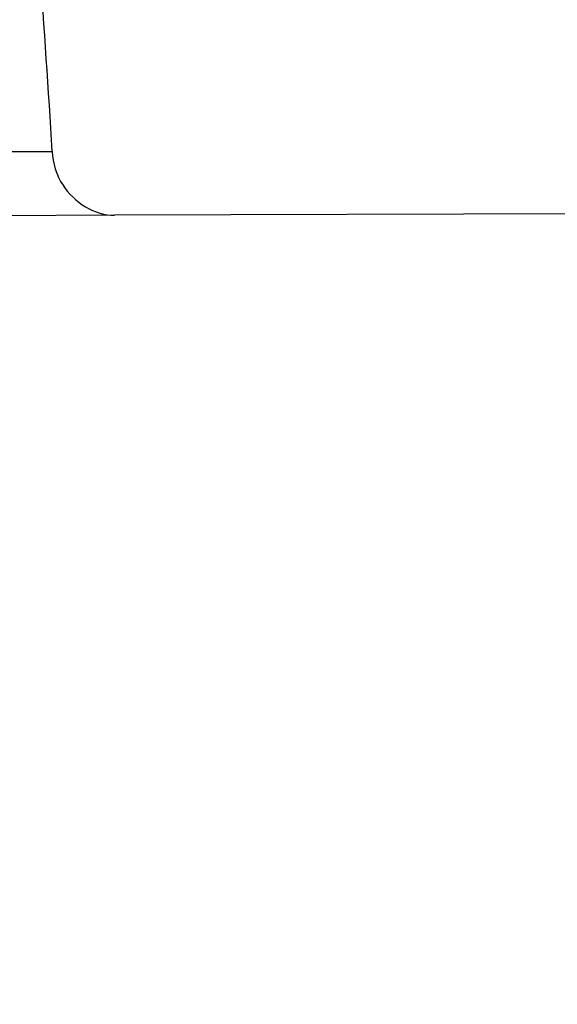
# Model space of a CAD drawing. Header units: millimetres. Extents: x 0 to 297, y 0 to 210.
# Tile 34 of 256: x 146.1481 to 146.1684, y 91.0556 to 91.0927. Entities that reach past the tile are written whole.
import ezdxf

# ---------------------------------------------------------------- set-up
doc = ezdxf.new("R2010")
doc.units = ezdxf.units.MM
doc.header["$LTSCALE"] = 16.335
doc.layers.get('0').update_dxf_attribs({"linetype": 'CONTINUOUS'})
for name, color, linetype in [('01_GLOBAL', 7, 'CONTINUOUS'), ('INTFCLR_1', 7, 'CONTINUOUS'), ('INTFCLR_144815', 7, 'CONTINUOUS')]:
    doc.layers.add(name, color=color, linetype=linetype)

msp = doc.modelspace()

# ---------------------------------------------------------------- linework, layer by layer
at = {"color": 7, "linetype": 'Continuous'}
msp.add_circle((146.8548034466, 92.13446435), 2.66, dxfattribs=at)
at = {"color": 9, "linetype": 'Continuous'}
msp.add_arc((146.8548034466, 92.13446435), 2.6259090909, 182.9674534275, 267.0325465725, dxfattribs=at)
at = {"layer": '01_GLOBAL', "color": 7, "linetype": 'Continuous'}
msp.add_circle((146.8548034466, 92.13446435), 2.695, dxfattribs=at)
at = {"layer": 'INTFCLR_1', "color": 9, "linetype": 'Continuous'}
for p, q in [((146.1198074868, 91.0877686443), (146.1493073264, 91.0877686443)), ((146.1516667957, 91.0853579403), (146.1225235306, 91.0852562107))]:
    msp.add_line(p, q, dxfattribs=at)
at = {"layer": 'INTFCLR_1', "color": 6, "linetype": 'Continuous'}
msp.add_line((146.2038547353, 91.08554011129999), (146.1516667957, 91.0853579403), dxfattribs=at)
for centre, radius, start, end in [((145.8396077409, 91.0702686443), 0.4224162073, 270, 90.00000002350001), ((145.8396077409, 91.0702686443), 0.4014439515, 270, 90.00000002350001), ((145.8406226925, 91.0702692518), 0.3091802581, 3.2446361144, 4.54487275)]:
    msp.add_arc(centre, radius, start, end, dxfattribs=at)
at = {"layer": 'INTFCLR_1', "color": 9, "linetype": 'Continuous'}
for points, knots in [([(146.215167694, 90.9396470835), (146.2159987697, 90.9419085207), (146.2176274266, 90.946474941), (146.2207305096, 90.9557355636), (146.2257654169, 90.97235802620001), (146.2304341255, 90.99186806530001), (146.2335169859, 91.0093050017), (146.2348129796, 91.0182086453), (146.2354818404, 91.02335838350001), (146.2370256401, 91.0362869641), (146.2386297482, 91.0583777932), (146.2383725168, 91.0844410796), (146.2371603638, 91.1013312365), (146.2363978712, 91.10913017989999), (146.2358364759, 91.11431722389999), (146.2341019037, 91.1283170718), (146.2301634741, 91.1507347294), (146.2244881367, 91.17262139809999), (146.2204287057, 91.18561168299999), (146.2189019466, 91.1902581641), (146.2165792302, 91.19710265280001), (146.2113391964, 91.2114121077), (146.2022901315, 91.2324139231), (146.191984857, 91.25225539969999), (146.1848007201, 91.2644679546), (146.1814430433, 91.2699042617), (146.1792124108, 91.2734478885), (146.1731796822, 91.2827676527), (146.1630706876, 91.2970711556), (146.1490288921, 91.31448381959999), (146.1371354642, 91.3275359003), (146.1288272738, 91.33587871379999), (146.1242335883, 91.3402958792), (146.1178598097, 91.34625301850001), (146.1089384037, 91.3540531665), (146.0992814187, 91.3616216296), (146.0931582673, 91.3659756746), (146.0901748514, 91.36797805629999), (146.0877179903, 91.3695554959), (146.0855301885, 91.370872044), (146.0836031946, 91.37188306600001), (146.0825200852, 91.3723860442), (146.0816575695, 91.37269367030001), (146.0810609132, 91.3728329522), (146.0805598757, 91.3727572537), (146.0804622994, 91.37228572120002), (146.0807027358, 91.3717645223), (146.0811202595, 91.37104224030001), (146.0817948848, 91.3701330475), (146.0826939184, 91.36902450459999), (146.0838249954, 91.3677243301), (146.0851758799, 91.36623182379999), (146.086740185, 91.3645487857), (146.0892045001, 91.3619398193), (146.0927127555, 91.3582725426), (146.0992604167, 91.35140180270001), (146.106411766, 91.3436935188), (146.1129263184, 91.3363261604), (146.1169531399, 91.331641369), (146.123428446, 91.3239507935), (146.1333417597, 91.31148785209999), (146.1463378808, 91.2933556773), (146.155744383, 91.27855323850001), (146.1619029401, 91.26801686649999), (146.1660815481, 91.2606062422), (146.1732904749, 91.2470796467), (146.1829180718, 91.22665319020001), (146.189559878, 91.2096229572), (146.192649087, 91.2007931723)], [0, 0, 0, 0, 0.0103790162, 0.0208837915, 0.0420711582, 0.08518389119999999, 0.1071959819, 0.1183353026, 0.1239410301, 0.1295663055, 0.1744258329, 0.2192337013, 0.2417180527, 0.2473539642, 0.2529903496, 0.2641931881, 0.3081223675, 0.3509244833, 0.3614867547, 0.3667496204, 0.3719934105, 0.3926231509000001, 0.4323812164, 0.470412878, 0.488854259, 0.4934078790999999, 0.4979383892, 0.5068921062, 0.5412323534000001, 0.5733304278, 0.6031976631, 0.6172528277, 0.6240454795, 0.630650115, 0.6548352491, 0.6750685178, 0.6834752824, 0.6871962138, 0.6905460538, 0.6960524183, 0.6981915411, 0.6999110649, 0.7012078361, 0.7020914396, 0.7026255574, 0.7031007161, 0.7038824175, 0.7050749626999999, 0.7066970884, 0.7087489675, 0.7112252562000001, 0.7141187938, 0.7174211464, 0.7211233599, 0.729578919, 0.7392839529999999, 0.762009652, 0.7748693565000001, 0.7816473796, 0.7886214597, 0.8181786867, 0.8502212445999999, 0.8846823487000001, 0.8936821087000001, 0.9027944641, 0.9213301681, 0.9597016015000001, 1, 1, 1, 1]), ([(146.0853256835, 91.3712686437), (146.0858354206, 91.3712685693), (146.0884302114, 91.37024205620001), (146.0914097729, 91.3684995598), (146.094679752, 91.36644225), (146.0977098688, 91.3644452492), (146.1039326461, 91.360106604), (146.1137472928, 91.3525690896), (146.1228234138, 91.3447983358), (146.1293077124, 91.3388643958), (146.1339781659, 91.33446754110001), (146.1424222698, 91.3261670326), (146.1545124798, 91.3131819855), (146.1687911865, 91.29585634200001), (146.1790766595, 91.28161812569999), (146.1852148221, 91.2723404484), (146.1874832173, 91.2688147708), (146.1908964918, 91.263408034), (146.1981971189, 91.2512666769), (146.2086731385, 91.2315369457), (146.2178781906, 91.21064109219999), (146.2232089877, 91.19640184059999), (146.2255710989, 91.18959322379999), (146.227123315, 91.18497242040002), (146.2312489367, 91.17205880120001), (146.2370185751, 91.1502981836), (146.2410247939, 91.1279970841), (146.242788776, 91.1140716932), (146.2433595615, 91.1089133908), (146.2441347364, 91.1011583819), (146.2453671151, 91.08436335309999), (146.2456287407, 91.058442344), (146.2439975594, 91.03647449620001), (146.2424282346, 91.02361998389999), (146.2417481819, 91.0184987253), (146.2404303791, 91.0096435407), (146.2372949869, 90.9922981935), (146.2325471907, 90.97289442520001), (146.2274296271, 90.95636879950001), (146.2242749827, 90.9471599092), (146.2226192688, 90.94261896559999), (146.2217743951, 90.9403701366)], [0, 0, 0, 0, 0.0031306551, 0.0166311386, 0.0214593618, 0.0268204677, 0.03892666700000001, 0.0680356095, 0.1027865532, 0.1122690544, 0.1220182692, 0.1421808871, 0.1849821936, 0.2309157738, 0.2799873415, 0.2927705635, 0.2992370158, 0.3057352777, 0.3320402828, 0.3862318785, 0.4428084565, 0.4721382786, 0.4795908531, 0.487069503, 0.5020757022, 0.562848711, 0.6251729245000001, 0.641061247, 0.6490543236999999, 0.6570463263, 0.6889269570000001, 0.7524525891, 0.8160592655, 0.8240370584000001, 0.8319876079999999, 0.8477879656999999, 0.8790177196, 0.9402188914, 0.9703170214, 0.9852457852, 1, 1, 1, 1]), ([(146.192649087, 91.2007931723), (146.1958606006, 91.19161380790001), (146.2016925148, 91.1727509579), (146.207244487, 91.1485054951), (146.2099856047, 91.1323126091), (146.2110878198, 91.12467357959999), (146.2117778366, 91.1195334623), (146.2134659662, 91.10537393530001), (146.2150886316, 91.08202445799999), (146.2148602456, 91.05859212), (146.2140091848, 91.0442666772), (146.2136200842, 91.03903900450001), (146.2129629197, 91.0312586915), (146.2111506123, 91.0146916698), (146.206931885, 90.9897134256), (146.2017743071, 90.9689710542), (146.19827327, 90.95706681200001), (146.1968531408, 90.95239866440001), (146.1942959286, 90.9443911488), (146.1888936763, 90.9289345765), (146.1802622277, 90.90786547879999), (146.171382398, 90.8897741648), (146.1656550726, 90.8792145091), (146.1635773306, 90.8754900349), (146.1604900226, 90.8700564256), (146.1538400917, 90.8588573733), (146.1432874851, 90.8427416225), (146.130351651, 90.82515020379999), (146.1210235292, 90.81367435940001), (146.1156460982, 90.8073755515), (146.113618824, 90.80502464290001), (146.1101975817, 90.8011144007), (146.1038773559, 90.7940784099), (146.096999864, 90.7867494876), (146.0907938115, 90.7802607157), (146.0870749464, 90.7763572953), (146.0841227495, 90.7731700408), (146.082218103, 90.7709636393), (146.0811689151, 90.76956887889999), (146.0807337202, 90.7688287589), (146.0804699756, 90.768297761), (146.0805812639, 90.7676067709), (146.0820539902, 90.76790723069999), (146.0836740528, 90.7686837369), (146.0866075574, 90.7702696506), (146.0894057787, 90.77205211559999), (146.0917034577, 90.7735832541), (146.0931778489, 90.7745970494), (146.0956556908, 90.77633123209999), (146.0996186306, 90.7792326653), (146.1051563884, 90.78353748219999), (146.1134349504, 90.79034993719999), (146.1208444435, 90.79699512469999), (146.1273278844, 90.803212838), (146.1319747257, 90.8077988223), (146.1403493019, 90.8164335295), (146.1522854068, 90.8298984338), (146.1663008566, 90.8478011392), (146.1763364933, 90.8624671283), (146.1823017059, 90.8720054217), (146.1845040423, 90.87562926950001), (146.1878179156, 90.8811894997), (146.1948947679, 90.8936741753), (146.2049952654, 90.9139390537), (146.2119439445, 90.93087495), (146.2151676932, 90.9396470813)], [0, 0, 0, 0, 0.0419354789, 0.08505031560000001, 0.1071497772, 0.1127379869, 0.1183317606, 0.1295131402, 0.1742263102, 0.2191466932, 0.230445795, 0.2361065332, 0.241751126, 0.2641147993, 0.3079545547, 0.3508736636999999, 0.3561840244, 0.3614616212, 0.3719139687, 0.3924297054, 0.4320526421, 0.4700131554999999, 0.4792642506, 0.483852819, 0.4884035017, 0.5062126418, 0.5400088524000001, 0.5714206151, 0.6003317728, 0.6037560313, 0.6071340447, 0.6137178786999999, 0.6261602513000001, 0.6479155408, 0.6570536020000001, 0.6648783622, 0.6711643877, 0.6757843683, 0.6774462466, 0.6786751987, 0.6794900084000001, 0.6799813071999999, 0.6813020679, 0.6842478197, 0.6888651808, 0.6950795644, 0.6987591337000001, 0.70073729, 0.7027989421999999, 0.7117993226, 0.7219139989, 0.7330405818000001, 0.7580265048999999, 0.7648041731, 0.7717766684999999, 0.7861782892, 0.816667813, 0.8493175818, 0.8841610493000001, 0.8932352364, 0.8978283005, 0.9024468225, 0.9211469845, 0.9596997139, 1, 1, 1, 1]), ([(146.0853256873, 90.7692686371), (146.0851880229, 90.76926865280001), (146.0848509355, 90.76933511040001), (146.0848682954, 90.76994105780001), (146.0852289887, 90.7705644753), (146.0858526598, 90.7714910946), (146.0868032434, 90.7726443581), (146.0886356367, 90.7747215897), (146.090803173, 90.7769929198), (146.093215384, 90.77947858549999), (146.0959839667, 90.7823063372), (146.1017014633, 90.78813019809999), (146.1087122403, 90.79541364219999), (146.1151564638, 90.8024097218), (146.1186445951, 90.80629812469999), (146.1207113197, 90.8086358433), (146.1261908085, 90.8148966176), (146.1356953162, 90.82630389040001), (146.1488811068, 90.8438006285), (146.1596415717, 90.8598377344), (146.1664241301, 90.87098636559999), (146.1695721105, 90.8763942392), (146.1716900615, 90.88010002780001), (146.1775256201, 90.8906021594), (146.1865751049, 90.9085978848), (146.1953782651, 90.9295730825), (146.2008882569, 90.9449633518), (146.2034958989, 90.9529350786), (146.2049438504, 90.9575818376), (146.2085119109, 90.96942638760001), (146.2137695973, 90.9900678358), (146.2180725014, 91.0149384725), (146.2199207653, 91.0314342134), (146.2205908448, 91.0391798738), (146.2209875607, 91.0443838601), (146.221855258, 91.0586438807), (146.2220882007, 91.0819731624), (146.2204334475, 91.1052178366), (146.2187124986, 91.1193111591), (146.218008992, 91.1244278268), (146.2168850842, 91.13203296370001), (146.2140893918, 91.1481570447), (146.2084266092, 91.17229781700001), (146.202482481, 91.1910654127), (146.1992099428, 91.20019722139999)], [0, 0, 0, 0, 0.0008731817, 0.001718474, 0.0032338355, 0.0055641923, 0.008732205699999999, 0.0127298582, 0.0231213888, 0.0286463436, 0.0346993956, 0.04822263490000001, 0.0804125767, 0.0988155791, 0.1085508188, 0.1135449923, 0.1186070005, 0.1613231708, 0.2076862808, 0.2575123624, 0.2837454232, 0.2904461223, 0.2972015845, 0.3108183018, 0.3666504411, 0.4248609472, 0.4549769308, 0.4703146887, 0.4780576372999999, 0.4858477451, 0.5487776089, 0.6130123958, 0.6457680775, 0.6540347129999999, 0.6623246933, 0.6788711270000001, 0.74464742, 0.8101273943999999, 0.8265053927, 0.8346996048, 0.8428861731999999, 0.8752668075, 0.9384714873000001, 1, 1, 1, 1])]:
    msp.add_open_spline(points, degree=3, knots=knots, dxfattribs=at)
at = {"layer": 'INTFCLR_1', "color": 6, "linetype": 'Continuous'}
for points, knots in [([(146.1150652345, 91.3712686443), (146.1142109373, 91.3712686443), (146.1157546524, 91.3683280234), (146.1170803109, 91.3667058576), (146.1192467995, 91.3638593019), (146.1219201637, 91.3606396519), (146.125337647, 91.3565305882), (146.129332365, 91.3517587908), (146.1336170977, 91.3465688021), (146.1378478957, 91.3413533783), (146.1417862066, 91.33638567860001), (146.1454017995, 91.33172329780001), (146.1486896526, 91.3273866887), (146.1516611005, 91.3233827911), (146.1543369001, 91.3197024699), (146.156743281, 91.3163299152), (146.1589048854, 91.3132456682), (146.1608385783, 91.3104414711), (146.1625660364, 91.3078989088), (146.1641084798, 91.30559694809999), (146.165490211, 91.30350884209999), (146.1667189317, 91.3016311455), (146.1678098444, 91.29994672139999), (146.1687779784, 91.29843810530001), (146.1696459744, 91.2970741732), (146.1706214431, 91.29552968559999), (146.171753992, 91.2937197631), (146.1728766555, 91.29190262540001), (146.1738510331, 91.2903096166), (146.1746912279, 91.2889253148), (146.1756155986, 91.2873892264), (146.1766371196, 91.2856754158), (146.1777643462, 91.28376355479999), (146.1790081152, 91.2816276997), (146.1803754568, 91.2792474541), (146.181880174, 91.2765877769), (146.1835347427, 91.2736124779), (146.1853542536, 91.27027563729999), (146.1873580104, 91.2665190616), (146.1895596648, 91.26228659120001), (146.1919715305, 91.2575132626), (146.194608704, 91.25211957), (146.1974929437, 91.24599442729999), (146.200642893, 91.2390039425), (146.2040752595, 91.23097719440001), (146.207802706, 91.22170867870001), (146.2118351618, 91.2109047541), (146.2161179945, 91.1983172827), (146.2203681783, 91.1842931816), (146.2242872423, 91.1694234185), (146.2276657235, 91.1543820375), (146.2304753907, 91.139299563), (146.2327156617, 91.12423570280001), (146.2343982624, 91.1091881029), (146.2355287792, 91.09419226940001), (146.236117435, 91.07923359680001), (146.2361708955, 91.0643357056), (146.2356951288, 91.04948488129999), (146.2346936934, 91.03468304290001), (146.2331693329, 91.0199420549), (146.2311191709, 91.00523224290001), (146.2285428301, 90.9905732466), (146.2254275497, 90.9759332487), (146.2217708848, 90.96133081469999), (146.2176203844, 90.94696854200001), (146.2132204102, 90.93354429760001), (146.2088852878, 90.9216267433), (146.2048596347, 90.91144843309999), (146.2011587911, 90.9027023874), (146.1977663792, 90.8951298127), (146.1946668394, 90.88853337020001), (146.1918379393, 90.88275133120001), (146.1892594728, 90.8776633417), (146.1869119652, 90.8731715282), (146.1847820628, 90.86920240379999), (146.1828538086, 90.8656918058), (146.1811073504, 90.8625765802), (146.1795253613, 90.85980462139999), (146.1780916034, 90.8573318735), (146.1767959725, 90.85512907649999), (146.1756290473, 90.853169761), (146.1745782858, 90.8514245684), (146.1736278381, 90.8498612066), (146.1727650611, 90.8484544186), (146.1719665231, 90.84716262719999), (146.1711689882, 90.84588214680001), (146.1703111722, 90.8445150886), (146.1693416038, 90.84298277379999), (146.1682509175, 90.8412753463), (146.1670226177, 90.8393723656), (146.1656376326, 90.83725160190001), (146.1640803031, 90.83489670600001), (146.1623329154, 90.8322916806), (146.1603729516, 90.82941522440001), (146.1581781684, 90.826247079), (146.1557236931, 90.8227690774), (146.1529902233, 90.81897164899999), (146.1499514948, 90.81483864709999), (146.1465806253, 90.8103557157), (146.1428687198, 90.80553486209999), (146.1388145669, 90.8003907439), (146.1344498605, 90.7949851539), (146.129996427, 90.7895765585), (146.1258273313, 90.7845911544), (146.1222457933, 90.7802900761), (146.1194492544, 90.7769295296), (146.1171773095, 90.7739602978), (146.1158081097, 90.7722877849), (146.114193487, 90.7692686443), (146.1150652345, 90.7692686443)], [0, 0, 0, 0, 0.0038604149, 0.007501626, 0.0124785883, 0.0188917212, 0.0268498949, 0.0364677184, 0.0470694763, 0.05724446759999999, 0.0668187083, 0.0757144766, 0.08390537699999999, 0.0914099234, 0.09824517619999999, 0.1044667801, 0.1101313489, 0.1152642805, 0.1198589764, 0.1240215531, 0.1277856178, 0.1311734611, 0.1341617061, 0.1368541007, 0.1392736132, 0.1414672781, 0.1451087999, 0.148921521, 0.1511192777, 0.1535471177, 0.1562389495, 0.1592204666, 0.1625628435, 0.1662680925, 0.1703891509, 0.1749670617, 0.1800766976, 0.185772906, 0.1921414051, 0.1993155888, 0.2073311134, 0.2163077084, 0.2264451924, 0.2379233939, 0.2509534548, 0.2658909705, 0.2830621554, 0.3030578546, 0.3259639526, 0.3492662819, 0.3725305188, 0.395610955, 0.4185782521, 0.4413347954, 0.4640172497, 0.4865192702, 0.5089682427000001, 0.5313242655, 0.5536477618, 0.5759939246, 0.5982772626, 0.6207472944, 0.6432362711, 0.6658996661, 0.6887559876, 0.7107777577, 0.7297237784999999, 0.7460531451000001, 0.7602331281, 0.7726347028, 0.7835467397, 0.7931663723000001, 0.8017211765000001, 0.8093215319, 0.8160683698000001, 0.8220757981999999, 0.8274205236, 0.83220661, 0.8364980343, 0.8403367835, 0.8437547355, 0.8468031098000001, 0.8495420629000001, 0.8520223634, 0.8542604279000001, 0.8564046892, 0.8588391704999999, 0.8615533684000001, 0.8645986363, 0.8679945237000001, 0.8717882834, 0.8760445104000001, 0.8807522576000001, 0.8859628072, 0.8917731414, 0.8981681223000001, 0.9051985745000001, 0.9129160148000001, 0.9213486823, 0.930543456, 0.9404096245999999, 0.9509435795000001, 0.9619432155, 0.9720502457, 0.9803711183, 0.9870628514, 0.9922716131, 0.9960607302, 1, 1, 1, 1]), ([(146.1150652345, 90.7692686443), (146.1160387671, 90.7692686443), (146.1177271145, 90.7704064), (146.1203228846, 90.771969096), (146.1232989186, 90.77413160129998), (146.1269787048, 90.7769491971), (146.1313602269, 90.7805465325), (146.136189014, 90.7847397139), (146.1410884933, 90.7892225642), (146.14571304, 90.7936536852), (146.1499506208, 90.7978758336), (146.1538079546, 90.8018604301), (146.1573032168, 90.80558744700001), (146.1604624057, 90.80905244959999), (146.1633068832, 90.8122543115), (146.1658602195, 90.8151952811), (146.1681553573, 90.81789510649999), (146.1702110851, 90.8203595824), (146.1720499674, 90.82260144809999), (146.1736917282, 90.82463420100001), (146.175161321, 90.82647923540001), (146.1764960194, 90.8281758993), (146.177810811, 90.8298661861), (146.1792115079, 90.8316888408), (146.1806985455, 90.83365031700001), (146.1821699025, 90.8356187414), (146.183615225, 90.8375779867), (146.1851191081, 90.83964462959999), (146.1867839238, 90.8419668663), (146.1886446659, 90.84460610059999), (146.1907239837, 90.84761283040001), (146.1930437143, 90.8510418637), (146.1956231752, 90.8549500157), (146.1984823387, 90.8594072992), (146.2016518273, 90.86451166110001), (146.2051614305, 90.8703758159), (146.209038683, 90.87713741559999), (146.2133125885, 90.8849785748), (146.2180078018, 90.8941127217), (146.2231555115, 90.90485947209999), (146.2286552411, 90.91737178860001), (146.2341538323, 90.9312565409), (146.2392951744, 90.9458956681), (146.2438614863, 90.9607345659), (146.2478132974, 90.9756282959), (146.2511637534, 90.9905608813), (146.2539112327, 91.0054533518), (146.2560779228, 91.020346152), (146.2576685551, 91.0351758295), (146.2586982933, 91.04996599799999), (146.2591763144, 91.0647019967), (146.2591102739, 91.07938636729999), (146.2585051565, 91.0940278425), (146.2573642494, 91.1086171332), (146.2556872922, 91.1231604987), (146.2534729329, 91.1376558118), (146.2507211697, 91.1520808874), (146.2474209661, 91.1664680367), (146.2435667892, 91.18079923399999), (146.239139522, 91.1950910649), (146.234151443, 91.20927087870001), (146.2288018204, 91.2228037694), (146.2234345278, 91.2350612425), (146.218408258, 91.24561069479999), (146.2138248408, 91.25458398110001), (146.2096571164, 91.2622864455), (146.2058775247, 91.2689320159), (146.2024553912, 91.2746998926), (146.1993628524, 91.27972662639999), (146.196567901, 91.2841272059), (146.1940471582, 91.2879852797), (146.1917761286, 91.291377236), (146.189737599, 91.2943570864), (146.1879066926, 91.29698229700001), (146.18627007, 91.2992900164), (146.1848016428, 91.3013303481), (146.183482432, 91.3031394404), (146.182221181, 91.3048484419), (146.1809100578, 91.3066048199), (146.1794654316, 91.30851560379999), (146.1779774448, 91.3104564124), (146.1764846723, 91.31237679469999), (146.1749729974, 91.3142966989), (146.1733137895, 91.3163746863), (146.1714604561, 91.3186595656), (146.1693845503, 91.3211749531), (146.1670661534, 91.32393152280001), (146.1644777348, 91.32694376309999), (146.1615962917, 91.33021938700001), (146.1583918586, 91.3337681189), (146.154841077, 91.33758842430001), (146.1509238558, 91.34167085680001), (146.1466153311, 91.3459997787), (146.1419164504, 91.35053715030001), (146.1369054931, 91.3551583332), (146.1319289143, 91.35951049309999), (146.1273729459, 91.3632762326), (146.1235388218, 91.3662278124), (146.1204516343, 91.36848349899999), (146.1177826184, 91.37009623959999), (146.1160568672, 91.3712686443), (146.1150652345, 91.3712686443)], [0, 0, 0, 0, 0.0042187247, 0.0081401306, 0.0133978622, 0.0200459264, 0.0282638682, 0.0379443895, 0.0477615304, 0.05703690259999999, 0.0656973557, 0.0736821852, 0.0810680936, 0.0878383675, 0.0940009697, 0.0996271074, 0.1047154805, 0.1093563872, 0.1135342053, 0.1172803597, 0.1206792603, 0.1237557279, 0.1266349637, 0.1299589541, 0.1337168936, 0.1373013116, 0.1406085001, 0.1442672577, 0.148377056, 0.1529904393, 0.1582606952, 0.164218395, 0.1709303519, 0.1785521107, 0.1871652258, 0.1969659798, 0.2081658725, 0.2209392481, 0.2356613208, 0.2526660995, 0.2725685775, 0.2948769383, 0.3173640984, 0.3397873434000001, 0.3621386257, 0.3841211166, 0.4060891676, 0.4277469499, 0.4493218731, 0.470705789, 0.4919793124, 0.5131981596, 0.5343255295, 0.5554668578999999, 0.5765984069, 0.5977513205, 0.6189954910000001, 0.6402209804, 0.6617015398, 0.6832900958, 0.7050415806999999, 0.7268239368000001, 0.7463339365, 0.7630160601, 0.7774553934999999, 0.7899931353, 0.8009638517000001, 0.8105830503, 0.8190545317, 0.8265380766, 0.8331730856, 0.8390248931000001, 0.8442268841, 0.8488182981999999, 0.8528943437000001, 0.8564866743, 0.8597116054, 0.8625968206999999, 0.8656908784, 0.8692094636, 0.8729771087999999, 0.8762884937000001, 0.879749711, 0.8835661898, 0.8878115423, 0.8924986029, 0.8976989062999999, 0.9034198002, 0.9097088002, 0.9166034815, 0.9241390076, 0.9323094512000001, 0.9411199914, 0.9506041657, 0.9606137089, 0.9706541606, 0.9792553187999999, 0.9862062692, 0.9916647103, 0.9957028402, 1, 1, 1, 1]), ([(146.1493073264, 91.0877686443), (146.1493326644, 91.0873216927), (146.1496848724, 91.08613037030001), (146.1509156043, 91.0853553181), (146.1516667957, 91.0853579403)], [0, 0, 0, 0, 0.3734107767, 1, 1, 1, 1])]:
    msp.add_open_spline(points, degree=3, knots=knots, dxfattribs=at)
at = {"layer": 'INTFCLR_144815', "color": 6, "linetype": 'Continuous'}
for radius in [0.4466793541, 0.4256665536]:
    msp.add_circle((145.8396077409, 91.0702686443), radius, dxfattribs=at)
for radius, start, end in [(0.6157754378, 313.9937911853, 154.5150993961), (0.5947754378, 312.9543589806, 154.5144414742), (0.5751005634, 282.2440355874, 71.2863570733), (0.4627266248, 45.0000000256, 314.9999999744), (0.4618985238, 44.999999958, 315.000000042), (0.461229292, 44.99999997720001, 315.0000000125), (0.4537777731, 308.490992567, 51.50900743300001)]:
    msp.add_arc((145.8396077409, 91.0702686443), radius, start, end, dxfattribs=at)
at = {"layer": 'INTFCLR_144815', "color": 9, "linetype": 'Continuous'}
for centre, radius, start, end in [((145.8396077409, 91.0702686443), 0.5712784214, 292.4997540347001, 54.0964566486), ((145.8396102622, 91.0702698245), 0.5153523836, 292.4997540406, 54.09645665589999), ((145.8396077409, 91.0702686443), 0.450734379, 313.8592910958, 46.1407088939)]:
    msp.add_arc(centre, radius, start, end, dxfattribs=at)
at = {"layer": 'INTFCLR_144815', "color": 6, "linetype": 'Continuous'}
for points, knots in [([(146.2625648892, 91.0702686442), (146.2625648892, 91.0724684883), (146.262532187, 91.0768687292), (146.2623850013, 91.08346881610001), (146.2621395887, 91.09006891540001), (146.2617957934, 91.0966690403), (146.2613534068, 91.1032690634), (146.2608121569, 91.10986895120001), (146.260171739, 91.11646838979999), (146.2594317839, 91.123067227), (146.2585919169, 91.1296649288), (146.2576516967, 91.13626118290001), (146.2566107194, 91.14285515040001), (146.2554685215, 91.14944622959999), (146.2542247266, 91.1560332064), (146.2528788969, 91.1626151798), (146.2514307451, 91.1691905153), (146.2498799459, 91.1757578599), (146.2482264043, 91.18231502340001), (146.2464700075, 91.1888601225), (146.2446109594, 91.1953903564), (146.2426494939, 91.20190318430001), (146.240586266, 91.20839506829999), (146.2384220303, 91.2148626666), (146.2361580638, 91.2213016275), (146.2337958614, 91.2277076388), (146.2313375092, 91.2340755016), (146.2287855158, 91.2403997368), (146.2261430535, 91.24667412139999), (146.223413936, 91.2528919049), (146.2206027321, 91.25904570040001), (146.2177148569, 91.2651274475), (146.2147566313, 91.2711284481), (146.2117353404, 91.27703939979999), (146.2086592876, 91.28285042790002), (146.2055378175, 91.2885511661), (146.2023813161, 91.29413085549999), (146.1992011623, 91.29957850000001), (146.1960096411, 91.3048830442), (146.1928197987, 91.3100336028), (146.1896452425, 91.3150197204), (146.1864998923, 91.3198316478), (146.1833976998, 91.3244606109), (146.1803523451, 91.32889905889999), (146.1773769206, 91.3331408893), (146.1744836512, 91.33718159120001), (146.1716836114, 91.34101837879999), (146.1689866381, 91.3446500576), (146.1664013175, 91.3480768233), (146.1639350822, 91.3512999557), (146.1615937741, 91.3543222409), (146.1593814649, 91.35714805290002), (146.1573002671, 91.3597834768), (146.1553509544, 91.36223545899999), (146.1535333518, 91.3645113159), (146.1518468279, 91.3666181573), (146.1502903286, 91.36856289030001), (146.148862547, 91.37035208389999), (146.1475620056, 91.3719918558), (146.1463872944, 91.3734878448), (146.1453367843, 91.3748448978), (146.1444092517, 91.3760686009), (146.1436017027, 91.3771608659), (146.1429160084, 91.3781339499), (146.1423391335, 91.37896735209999), (146.1418093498, 91.3798985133), (146.141227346, 91.3805648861), (146.1412445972, 91.3817629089), (146.1415550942, 91.3817685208)], [0, 0, 0, 0, 0.0193188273, 0.0386418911, 0.05797372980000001, 0.0773181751, 0.0966800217, 0.1160624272, 0.1354702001, 0.1549057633, 0.1743738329, 0.1938759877, 0.2134167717, 0.2329964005, 0.2526187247, 0.2722829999, 0.2919923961, 0.3117443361, 0.3315407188, 0.3513772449, 0.37125414, 0.391164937, 0.4111075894, 0.4310729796, 0.4510561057, 0.4710451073, 0.4910305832, 0.5109984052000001, 0.5309330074, 0.5508166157, 0.5706284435, 0.590344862, 0.6099392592, 0.6293819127, 0.6486401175, 0.6676780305, 0.6864570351, 0.7049360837, 0.7230721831, 0.7408210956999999, 0.7581383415, 0.7749801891, 0.7913047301, 0.8070730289, 0.822250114, 0.8368060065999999, 0.8507161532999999, 0.8639624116, 0.8765312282, 0.8884132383, 0.8996029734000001, 0.9101049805, 0.9199296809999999, 0.9290934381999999, 0.9376135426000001, 0.9455077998, 0.9527934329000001, 0.9594885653, 0.9656100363, 0.9711731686, 0.9761922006, 0.9806816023, 0.9846553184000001, 0.9881278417, 0.9911127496, 0.9936230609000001, 0.9972727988, 1, 1, 1, 1]), ([(146.1515348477, 90.7587687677), (146.1512150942, 90.7587746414), (146.1512119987, 90.7600070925), (146.1517859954, 90.7606977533), (146.1523169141, 90.7616585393), (146.1528921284, 90.7625183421), (146.1535763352, 90.7635215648), (146.1543814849, 90.7646472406), (146.15530592, 90.76590779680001), (146.1563525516, 90.76730531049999), (146.1575225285, 90.7688454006), (146.1588179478, 90.7705337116), (146.1602417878, 90.77237807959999), (146.1617966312, 90.7743862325), (146.1634827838, 90.7765637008), (146.1652973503, 90.7789125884), (146.1672357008, 90.7814334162), (146.169295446, 90.7841302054), (146.1714790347, 90.7870140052), (146.1737896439, 90.7900978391), (146.1762240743, 90.7933873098), (146.1787743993, 90.79688231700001), (146.1814309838, 90.80058082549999), (146.1841860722, 90.80448380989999), (146.1870298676, 90.8085896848), (146.1899514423, 90.8128953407), (146.1929388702, 90.81739609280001), (146.195979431, 90.82208572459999), (146.1990598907, 90.82695665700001), (146.2021667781, 90.832000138), (146.2052866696, 90.837206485), (146.2084064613, 90.8425653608), (146.2115136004, 90.84806604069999), (146.2145962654, 90.85369765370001), (146.2176434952, 90.85944939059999), (146.2206452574, 90.86531064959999), (146.2235925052, 90.87127120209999), (146.2264771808, 90.8773212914), (146.2292921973, 90.88345171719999), (146.2320314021, 90.88965389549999), (146.2346894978, 90.8959198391), (146.2372619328, 90.9022420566), (146.2397453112, 90.90861474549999), (146.2421317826, 90.9150191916), (146.2444188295, 90.9214479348), (146.2466074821, 90.92790255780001), (146.2487002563, 90.9343910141), (146.2506975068, 90.9409155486), (146.2525965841, 90.9474680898), (146.2543963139, 90.95404485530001), (146.2560946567, 90.9606375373), (146.2576905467, 90.9672398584), (146.2591843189, 90.9738506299), (146.2605765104, 90.98046966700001), (146.2618676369, 90.9870969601), (146.2630580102, 90.99373176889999), (146.2641477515, 91.00037227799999), (146.2651369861, 91.0070162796), (146.2660260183, 91.0136624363), (146.2668152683, 91.02031037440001), (146.2675051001, 91.0269596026), (146.2680958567, 91.03360976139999), (146.2685878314, 91.0402603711), (146.2689813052, 91.04691137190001), (146.269276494, 91.05356251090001), (146.2694735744, 91.0602138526), (146.2695726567, 91.0668651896), (146.2695738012, 91.07351660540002), (146.2694770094, 91.08016791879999), (146.2692822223, 91.0868192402), (146.2689893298, 91.0934703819), (146.2685981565, 91.1001213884), (146.2681084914, 91.10677196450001), (146.2675200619, 91.1134219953), (146.2668325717, 91.12007108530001), (146.2660456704, 91.1267189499), (146.2651589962, 91.1333650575), (146.2641721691, 91.140008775), (146.2630848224, 91.1466492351), (146.2618965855, 91.1532855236), (146.2606070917, 91.1599166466), (146.2592161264, 91.1665408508), (146.2577236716, 91.1731557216), (146.25612979, 91.17975889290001), (146.2544344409, 91.1863486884), (146.2526374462, 91.19292404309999), (146.2507388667, 91.199483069), (146.2487392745, 91.2060224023), (146.2466397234, 91.21253772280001), (146.2444415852, 91.21902445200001), (146.2421464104, 91.2254781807), (146.2397562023, 91.2318939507), (146.2372735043, 91.23826617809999), (146.2347014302, 91.24458873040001), (146.2320437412, 91.2508548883), (146.2293049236, 91.2570573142), (146.2264902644, 91.2631880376), (146.2236059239, 91.2692384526), (146.220658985, 91.2751993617), (146.2176574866, 91.2810610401), (146.2146104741, 91.2868132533), (146.211527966, 91.2924454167), (146.2084209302, 91.29794670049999), (146.2053011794, 91.3033062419), (146.2021812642, 91.3085133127), (146.1990742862, 91.31355757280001), (146.1959936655, 91.31842933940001), (146.1929528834, 91.3231198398), (146.189965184, 91.32762147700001), (146.187043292, 91.3319280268), (146.1841991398, 91.3360347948), (146.1814436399, 91.339938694), (146.1787864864, 91.34363828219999), (146.1762360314, 91.34713370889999), (146.1737992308, 91.3504265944), (146.1714816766, 91.35351982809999), (146.1692876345, 91.3564173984), (146.1672201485, 91.3591241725), (146.1652811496, 91.36164570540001), (146.1634716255, 91.36398800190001), (146.1617917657, 91.3661573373), (146.1602410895, 91.3681601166), (146.1588186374, 91.3700026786), (146.1575230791, 91.3716911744), (146.1563528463, 91.37323156), (146.1553062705, 91.3746291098), (146.1543814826, 91.3758897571), (146.1535770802, 91.37701559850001), (146.1528902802, 91.3780187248), (146.1523225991, 91.3788790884), (146.1518630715, 91.37966964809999), (146.151402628, 91.3804116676), (146.1510534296, 91.3817596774), (146.1515348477, 91.3817685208)], [0, 0, 0, 0, 0.0014103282, 0.0032894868, 0.0045784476, 0.006109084, 0.0078878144, 0.009921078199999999, 0.0122159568, 0.0147800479, 0.0176210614, 0.0207450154, 0.0241645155, 0.0278962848, 0.0319450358, 0.0363094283, 0.0409856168, 0.0459681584, 0.0512740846, 0.0569372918, 0.0629614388, 0.06932079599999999, 0.0760170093, 0.0830428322, 0.09038864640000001, 0.09804223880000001, 0.1059886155, 0.1142106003, 0.1226891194, 0.1314036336, 0.1403327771, 0.1494548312, 0.1587482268, 0.1681920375, 0.1777662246, 0.1874518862, 0.1972313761, 0.2070885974, 0.2170088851, 0.2269790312, 0.2369874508, 0.247023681, 0.2570780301, 0.2671479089, 0.2771627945, 0.2871678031, 0.297203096, 0.3072268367, 0.3172573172, 0.3272873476, 0.3372951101, 0.3472786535, 0.3572404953, 0.3671820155, 0.3771057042, 0.38701475, 0.3969071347, 0.4067804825, 0.4166362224, 0.4264761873, 0.4363022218, 0.4461151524, 0.4559173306, 0.4657100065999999, 0.4754958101, 0.4852761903, 0.4950537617, 0.5048299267, 0.514607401, 0.5243876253, 0.5341732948, 0.5439658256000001, 0.5537677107, 0.5635801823, 0.5734055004, 0.5832449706, 0.5931003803, 0.6029729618, 0.6128636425, 0.6227732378, 0.6327028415, 0.6426530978, 0.6526214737, 0.6626060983, 0.6726078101, 0.6826271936, 0.6926651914, 0.7027189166, 0.7127821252, 0.7228511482, 0.7329216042, 0.7429877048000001, 0.7530428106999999, 0.7630790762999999, 0.7730874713, 0.7830577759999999, 0.7929782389, 0.8028356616, 0.8126154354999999, 0.8223014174, 0.8318761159, 0.8413205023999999, 0.8506146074, 0.8597374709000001, 0.8686675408, 0.8773831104, 0.8858627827, 0.8940860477, 0.9020337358, 0.9096886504, 0.9170358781, 0.9240630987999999, 0.9307608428, 0.9371226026, 0.9431446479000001, 0.9488258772, 0.9541674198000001, 0.9591725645, 0.9638462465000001, 0.9681947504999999, 0.9722253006, 0.9759458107, 0.979364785, 0.9824904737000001, 0.9853313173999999, 0.9878955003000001, 0.9901906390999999, 0.9922241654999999, 0.994002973, 0.9955336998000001, 0.9968227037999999, 0.9978766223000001, 1, 1, 1, 1]), ([(146.1221340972, 91.3712686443), (146.121854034, 91.3712686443), (146.1217650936, 91.3702108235), (146.1224894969, 91.3693788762), (146.123367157, 91.3678782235), (146.1247612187, 91.36609387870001), (146.1265613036, 91.3637862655), (146.128808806, 91.3610382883), (146.13150356, 91.35777147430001), (146.1346511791, 91.3539703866), (146.1382867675, 91.3495479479), (146.1424048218, 91.3444666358), (146.14699477, 91.3386792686), (146.1520315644, 91.33214766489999), (146.1574486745, 91.3248776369), (146.1631935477, 91.3168507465), (146.1691616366, 91.3081205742), (146.17527173, 91.2987121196), (146.1814126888, 91.28870824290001), (146.1874988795, 91.2781675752), (146.1934387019, 91.26717947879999), (146.1991667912, 91.2558081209), (146.2046200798, 91.244134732), (146.2097609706, 91.2322084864), (146.2145518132, 91.2200965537), (146.2189754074, 91.2078325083), (146.2230148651, 91.1954622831), (146.226661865, 91.18301775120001), (146.2299164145, 91.1705130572), (146.2327714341, 91.1579940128), (146.2352383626, 91.1454361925), (146.2373125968, 91.1328888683), (146.2390034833, 91.1203246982), (146.2403109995, 91.1077833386), (146.2412405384, 91.0952555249), (146.2417956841, 91.0827526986), (146.2419187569, 91.0744270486), (146.2419187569, 91.0702686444)], [0, 0, 0, 0, 0.0025344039, 0.005901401, 0.0109295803, 0.0177704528, 0.0265540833, 0.0373505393, 0.04991676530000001, 0.0648695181, 0.0820131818, 0.1017234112, 0.1240566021, 0.1488553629, 0.1763609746, 0.2060970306, 0.2381748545, 0.2720515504, 0.3076064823, 0.3443876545, 0.3821831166, 0.4206251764, 0.4595934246, 0.4987613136, 0.5381325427, 0.5774437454, 0.6167240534, 0.6558745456, 0.6947773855, 0.7336358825, 0.7720551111, 0.8105726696, 0.8487051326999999, 0.8867612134, 0.9246626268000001, 0.9623689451, 1, 1, 1, 1]), ([(146.1616919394, 91.3712686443), (146.1613689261, 91.3712686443), (146.161354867, 91.3700255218), (146.1618990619, 91.3693139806), (146.1624036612, 91.3683331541), (146.1629511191, 91.3674540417), (146.1636029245, 91.3664290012), (146.1643702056, 91.3652789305), (146.1652510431, 91.3639918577), (146.1662478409, 91.3625660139), (146.1673615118, 91.3609958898), (146.1685933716, 91.35927662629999), (146.1699443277, 91.3574028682), (146.1714151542, 91.35536903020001), (146.1730061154, 91.3531695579), (146.1747171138, 91.35079874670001), (146.1765473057, 91.34825122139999), (146.1784952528, 91.3455217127), (146.1805585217, 91.34260561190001), (146.1827337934, 91.3394988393), (146.1850166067, 91.33619825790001), (146.187401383, 91.332701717), (146.1898813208, 91.3290083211), (146.1924484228, 91.32511854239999), (146.1950935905, 91.32103426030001), (146.1978067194, 91.31675882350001), (146.2005768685, 91.3122970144), (146.2033924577, 91.3076549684), (146.2062415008, 91.3028400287), (146.2091118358, 91.2978605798), (146.2119913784, 91.29272580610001), (146.2148683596, 91.2874454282), (146.2177314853, 91.2820295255), (146.2205700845, 91.27648833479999), (146.2233742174, 91.2708320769), (146.2261347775, 91.2650707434), (146.2288435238, 91.2592139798), (146.2314930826, 91.2532710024), (146.2340769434, 91.24725050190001), (146.2365894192, 91.2411606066), (146.2390255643, 91.2350089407), (146.2413812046, 91.22880240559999), (146.2436527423, 91.2225475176), (146.2458372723, 91.21624994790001), (146.2479322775, 91.2099152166), (146.2499358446, 91.2035479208), (146.2518463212, 91.19715263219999), (146.2536625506, 91.1907330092), (146.255383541, 91.184292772), (146.2570086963, 91.17783475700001), (146.2585375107, 91.17136193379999), (146.2599697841, 91.16487642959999), (146.261305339, 91.1583806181), (146.262544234, 91.1518760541), (146.2636865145, 91.1453645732), (146.2647323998, 91.1388472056), (146.265682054, 91.1323253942), (146.2665357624, 91.1257998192), (146.2672937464, 91.1192715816), (146.2679563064, 91.1127410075), (146.2685236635, 91.1062089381), (146.2689960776, 91.09967549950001), (146.2693737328, 91.09314134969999), (146.2696568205, 91.0866064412), (146.2698454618, 91.08007129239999), (146.2699397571, 91.07353577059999), (146.2699397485, 91.0670003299), (146.2698454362, 91.06046482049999), (146.2696567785, 91.053929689), (146.2693736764, 91.0473948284), (146.2689960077, 91.0408607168), (146.2685235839, 91.0343273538), (146.2679562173, 91.0277953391), (146.2672936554, 91.0212648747), (146.2665356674, 91.0147367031), (146.2656819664, 91.0082112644), (146.2647323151, 91.0016895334), (146.263686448, 90.9951723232), (146.2625441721, 90.9886608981), (146.2613053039, 90.982156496), (146.2599697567, 90.975660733), (146.2585375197, 90.9691753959), (146.257008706, 90.96270257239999), (146.2553835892, 90.9562447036), (146.2536625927, 90.949804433), (146.2518464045, 90.94338494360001), (146.2499359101, 90.9369895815), (146.2479323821, 90.9306223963), (146.2458373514, 90.92428757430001), (146.2436528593, 90.9179901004), (146.2413812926, 90.9117351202), (146.2390256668, 90.90552861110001), (146.2365895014, 90.899376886), (146.2340770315, 90.8932869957), (146.2314931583, 90.88726645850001), (146.2288435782, 90.88132342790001), (146.2261348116, 90.875466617), (146.2233742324, 90.86970524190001), (146.2205700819, 90.8640489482), (146.2177314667, 90.8585077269), (146.2148683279, 90.8530918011), (146.2119913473, 90.8478114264), (146.2091118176, 90.84267667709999), (146.2062415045, 90.8376972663), (146.2033924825, 90.8328823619), (146.200576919, 90.82824035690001), (146.1978068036, 90.82377859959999), (146.1950937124, 90.8195032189), (146.1924485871, 90.815418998), (146.1898815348, 90.8115292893), (146.1874016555, 90.8078359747), (146.1850169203, 90.8043394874), (146.1827341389, 90.8010389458), (146.1805588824, 90.7979321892), (146.1784956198, 90.79501609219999), (146.1765476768, 90.7922865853), (146.1747174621, 90.7897390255), (146.1730064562, 90.78736820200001), (146.1714154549, 90.7851686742), (146.1699446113, 90.78313481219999), (146.1685936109, 90.7812609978), (146.1673617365, 90.7795417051), (146.1662480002, 90.7779715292), (146.1652512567, 90.7765456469), (146.1643701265, 90.7752585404), (146.1636036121, 90.7741083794), (146.1629493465, 90.7730834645), (146.1624091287, 90.7722038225), (146.1619724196, 90.7713972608), (146.1615362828, 90.7706337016), (146.1612048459, 90.7692686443), (146.1616919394, 90.7692686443)], [0, 0, 0, 0, 0.0014863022, 0.0034583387, 0.00480742, 0.0064070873, 0.008263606, 0.0103831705, 0.0127725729, 0.0154385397, 0.018388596, 0.0216299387, 0.0251705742, 0.0290176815, 0.0331791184, 0.0376612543, 0.0424708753, 0.0476126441, 0.053091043, 0.05890788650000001, 0.0650637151, 0.071556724, 0.0783824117, 0.08553378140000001, 0.09300120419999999, 0.1007725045, 0.1088330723, 0.1171662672, 0.125753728, 0.1345758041, 0.1436120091, 0.1528416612, 0.1622443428, 0.1717998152, 0.1814887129, 0.1912927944, 0.2011949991, 0.2111795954, 0.2212322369, 0.2313400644, 0.2414915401, 0.251676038, 0.2618853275, 0.272110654, 0.2823462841, 0.2925853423, 0.3028240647, 0.3130572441, 0.3232827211, 0.3334966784, 0.3436983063, 0.353884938, 0.364056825, 0.3742120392, 0.3843517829, 0.3944749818, 0.4045834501, 0.4146764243, 0.4247563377, 0.4348229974, 0.4448791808, 0.4549248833, 0.4649631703, 0.4749943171, 0.4850215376, 0.4950452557, 0.505068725, 0.5150924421, 0.5251196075, 0.5351507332, 0.5451888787, 0.5552345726, 0.5652905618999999, 0.5753571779, 0.5854368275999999, 0.5955298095, 0.6056379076, 0.615761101, 0.6259004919, 0.6360558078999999, 0.6462271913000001, 0.6564139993, 0.6666151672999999, 0.6768294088, 0.6870543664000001, 0.6972879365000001, 0.7075261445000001, 0.7177656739, 0.7280008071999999, 0.7382265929, 0.7484354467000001, 0.7586203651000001, 0.7687717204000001, 0.7788795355, 0.7889322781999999, 0.7989169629, 0.8088192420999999, 0.8186233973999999, 0.8283123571, 0.8378678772, 0.8472706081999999, 0.8565002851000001, 0.8655364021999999, 0.8743584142, 0.8829458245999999, 0.8912789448, 0.8993394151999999, 0.9071106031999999, 0.9145779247, 0.9217291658, 0.9285546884, 0.9350475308, 0.9412033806, 0.9470201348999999, 0.9524985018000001, 0.9576403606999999, 0.9624499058, 0.9669322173, 0.9710936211, 0.9749409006, 0.978481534, 0.9817230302, 0.984673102, 0.9873392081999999, 0.9897286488, 0.9918483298, 0.9937048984, 0.9953046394, 0.9966537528, 0.9977587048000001, 1, 1, 1, 1]), ([(146.2419187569, 91.0702686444), (146.2419187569, 91.06613607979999), (146.2417972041, 91.05786639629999), (146.2412501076, 91.0454639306), (146.2403370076, 91.0330611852), (146.2390551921, 91.0206591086), (146.2374020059, 91.0082597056), (146.2353745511, 90.9958666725), (146.2329686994, 90.9834856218), (146.2301810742, 90.97112470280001), (146.2270107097, 90.95879507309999), (146.2234550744, 90.94651340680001), (146.2195175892, 90.9342992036), (146.2152018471, 90.92217797), (146.2105195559, 90.91018200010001), (146.2054865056, 90.8983497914), (146.2001294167, 90.88672936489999), (146.1944851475, 90.87537681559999), (146.1886034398, 90.864358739), (146.1825493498, 90.85374803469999), (146.1764022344, 90.8436226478), (146.1702548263, 90.83406187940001), (146.1642079, 90.8251386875), (146.1583638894, 90.81691313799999), (146.1528175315, 90.8094256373), (146.1476486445, 90.8026921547), (146.1429171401, 90.7967071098), (146.1386605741, 90.79144619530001), (146.1349015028, 90.7868682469), (146.1316394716, 90.7829304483), (146.1288735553, 90.7795769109), (146.1265811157, 90.7767756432), (146.1247678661, 90.7744523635), (146.1233636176, 90.77265634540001), (146.1224842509, 90.77114967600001), (146.1217601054, 90.7703143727), (146.1218564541, 90.7692686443), (146.1221340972, 90.7692686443)], [0, 0, 0, 0, 0.0373969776, 0.0748305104, 0.1123278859, 0.1499208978, 0.1876426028, 0.2255106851, 0.2635438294, 0.3017616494, 0.3401610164, 0.3787310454, 0.4174490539, 0.4562752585, 0.4951477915, 0.5339633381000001, 0.5726158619, 0.6109244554, 0.6486768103, 0.6856239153, 0.7214601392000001, 0.7558561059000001, 0.7884730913, 0.8189949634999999, 0.8471589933, 0.8727898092, 0.8958085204, 0.9161981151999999, 0.9340282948, 0.9494114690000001, 0.9624736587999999, 0.9733586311, 0.9821878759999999, 0.9890812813, 0.9941468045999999, 0.9974875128, 1, 1, 1, 1]), ([(146.1415550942, 90.7587687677), (146.1412445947, 90.7587743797), (146.1412273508, 90.7599724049), (146.1418093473, 90.7606387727), (146.1423391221, 90.7615699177), (146.1429159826, 90.7624033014), (146.1436016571, 90.7633763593), (146.1444091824, 90.7644685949), (146.145336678, 90.7656922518), (146.1463871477, 90.7670492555), (146.1475618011, 90.7685451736), (146.1488622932, 90.77018488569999), (146.150290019, 90.7719740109), (146.1518464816, 90.77391869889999), (146.1535329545, 90.7760254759), (146.1553505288, 90.77830129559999), (146.157299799, 90.78075322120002), (146.1593809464, 90.7833885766), (146.1615932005, 90.78621431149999), (146.1639344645, 90.7892365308), (146.1664007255, 90.7924596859), (146.1689860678, 90.79588646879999), (146.1716830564, 90.7995181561), (146.1744830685, 90.8033548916), (146.1773763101, 90.8073955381), (146.180351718, 90.81163732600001), (146.1833970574, 90.81607573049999), (146.1864992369, 90.8207046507), (146.1896445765, 90.82551653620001), (146.1928191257, 90.8305026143), (146.1960089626, 90.8356531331), (146.1992004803, 90.8409576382), (146.2023806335, 90.8464052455), (146.205537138, 90.85198490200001), (146.2086586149, 90.8576856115), (146.2117346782, 90.863496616), (146.2147559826, 90.8694075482), (146.2177142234, 90.8754085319), (146.2206021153, 90.8814902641), (146.2234133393, 90.88764405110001), (146.2261424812, 90.893861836), (146.2287849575, 90.9001361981), (146.2313369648, 90.90646040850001), (146.2337953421, 90.91282827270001), (146.2361575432, 90.91923421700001), (146.238421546, 90.9256732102), (146.2405857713, 90.93214070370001), (146.2426490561, 90.93863268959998), (146.2446105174, 90.9451454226), (146.2464696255, 90.95167578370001), (146.2482260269, 90.9582208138), (146.249879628, 90.96477812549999), (146.2514304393, 90.9713454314), (146.252878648, 90.9779209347), (146.2542244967, 90.9845029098), (146.2554683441, 90.9910900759), (146.2566105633, 90.997681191), (146.2576515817, 91.0042753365), (146.2585918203, 91.01087163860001), (146.2594317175, 91.01746950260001), (146.2601716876, 91.0240684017), (146.260812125, 91.0306679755), (146.2613533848, 91.03726792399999), (146.2617957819, 91.0438680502), (146.2621395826, 91.05046822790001), (146.2623849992, 91.0570683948), (146.2625321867, 91.06366852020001), (146.2625648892, 91.0680687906), (146.2625648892, 91.0702686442)], [0, 0, 0, 0, 0.0027272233, 0.00637693, 0.0088871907, 0.0118720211, 0.0153444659, 0.0193180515, 0.02380733, 0.0288260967, 0.0343890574, 0.0405101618, 0.0472051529, 0.05449051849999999, 0.0623846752, 0.0709044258, 0.0800682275, 0.08989261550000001, 0.1003941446, 0.1115838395, 0.1234656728, 0.1360350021, 0.1492811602, 0.1631910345, 0.1777467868, 0.1929237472, 0.2086919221, 0.2250163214, 0.241858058, 0.2591751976, 0.2769240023, 0.2950599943, 0.3135389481, 0.3323178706, 0.3513557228, 0.3706138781, 0.3900565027, 0.40965088, 0.4293672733, 0.4491790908, 0.4690627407, 0.4889974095, 0.5089649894, 0.5289504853, 0.5489397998, 0.5689220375, 0.5888883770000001, 0.6088300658, 0.6287418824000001, 0.6486179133, 0.6684555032, 0.6882511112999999, 0.7080041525, 0.7277129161, 0.7473782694, 0.7670001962, 0.7865808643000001, 0.8061213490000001, 0.8256243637, 0.8450923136, 0.8645285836, 0.8839363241, 0.9033192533, 0.9226811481, 0.9420259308, 0.9613578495, 0.9806810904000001, 1, 1, 1, 1])]:
    msp.add_open_spline(points, degree=3, knots=knots, dxfattribs=at)

doc.saveas('drawing.dxf')
